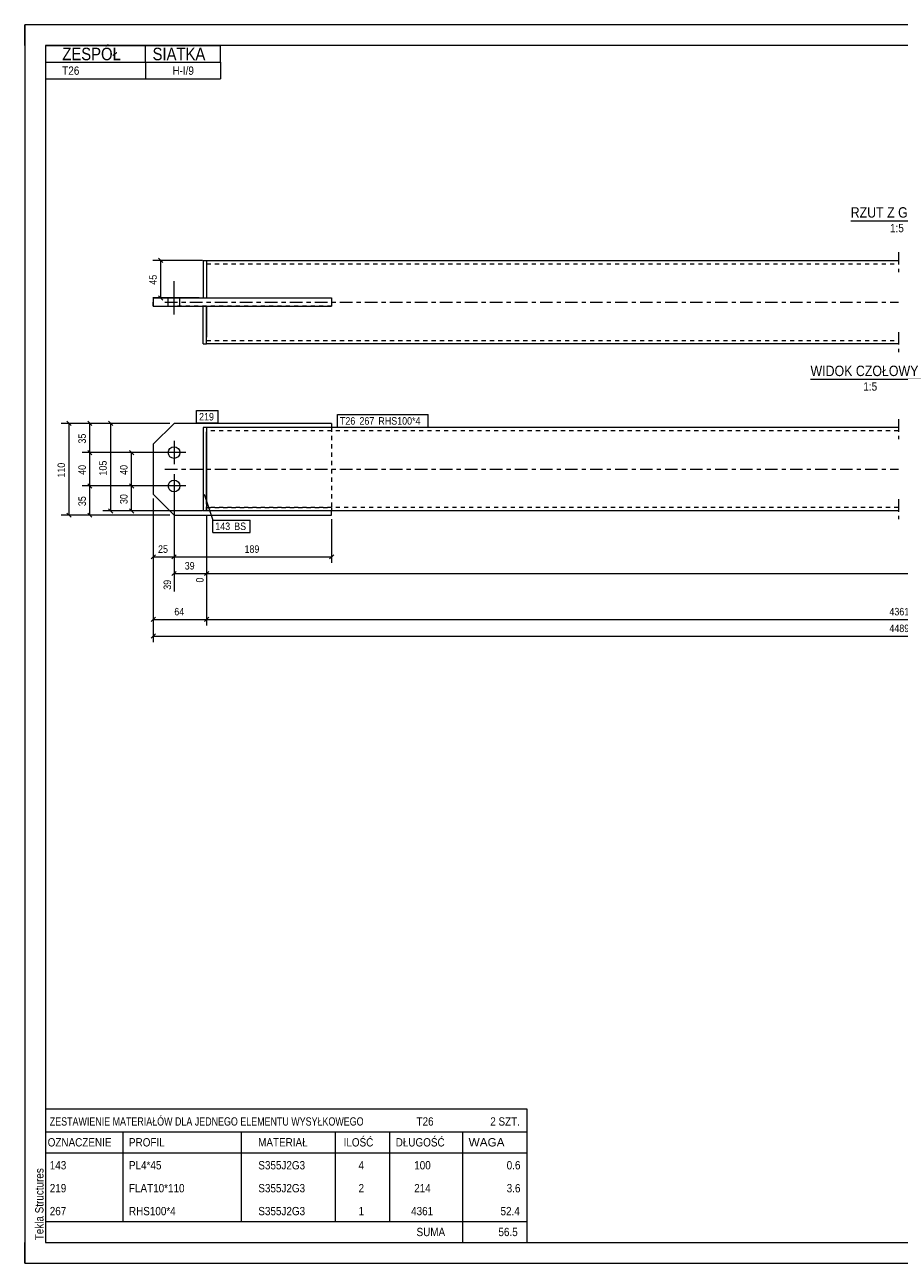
# Model space of a CAD drawing. Header units: millimetres. Extents: x 0 to 420, y 0 to 297.
# Tile 1 of 2: x 0 to 210, y 0 to 297. Entities that reach past the tile are written whole.
import ezdxf

# ---------------------------------------------------------------- set-up
doc = ezdxf.new("R2010")
doc.units = ezdxf.units.MM
for name, pattern in [('XKITLINE00', [0]), ('XKITLINE01', [4, 1, -1, 1, -1]), ('XKITLINE03', [6, 3, -1, 1, -1])]:
    doc.linetypes.add(name, pattern=pattern)
for name, color, linetype, lineweight in [('Arkusz rysunku', 3, 'Continuous', 0), ('Element', 2, 'Continuous', 0), ('Inny typ obiektu', 7, 'Continuous', 0), ('Wymiar', 4, 'Continuous', 0), ('Znak elementu', 2, 'Continuous', 0), ('Śruba', 3, 'Continuous', 0)]:
    doc.layers.add(name, color=color, linetype=linetype, lineweight=lineweight)
doc.styles.add('ARIAL', font='ARIAL.TTF')

msp = doc.modelspace()

# ---------------------------------------------------------------- linework, layer by layer
at = {"layer": 'Arkusz rysunku', "linetype": 'XKITLINE00', "lineweight": 0}
for p, q in [((420, 297), (0, 297)), ((0, 297), (0, 0)), ((0, 292), (0, 297)), ((5, 297), (0, 297)), ((415, 292), (5, 292)), ((5, 292), (5, 5)), ((0, 0), (0, 5)), ((5, 5), (415, 5)), ((0, 0), (420, 0))]:
    msp.add_line(p, q, dxfattribs=at)
at = {"layer": 'Element', "linetype": 'XKITLINE03', "lineweight": 0}
for p, q in [((209.62, 242.5), (209.62, 237.7)), ((33.62, 230.5), (209.62, 230.5)), ((209.62, 223.3), (209.62, 218.5)), ((209.62, 202.4), (209.62, 197.6)), ((33.62, 190.4), (209.62, 190.4)), ((209.62, 183.2), (209.62, 178.4))]:
    msp.add_line(p, q, dxfattribs=at)
at = {"layer": 'Element', "linetype": 'XKITLINE00', "lineweight": 0}
for p, q in [((42.82, 240.5), (43.62, 240.5)), ((42.82, 240.5), (42.82, 231.5)), ((43.62, 240.5), (209.62, 240.5)), ((43.62, 240.5), (43.62, 231.5)), ((43.62, 238.9), (43.62, 231.5)), ((30.82, 231.5), (30.82, 229.5)), ((30.82, 231.5), (73.62, 231.5)), ((30.82, 229.5), (73.62, 229.5)), ((35.82, 229.5), (35.82, 231.5)), ((42.82, 220.5), (42.82, 229.5)), ((43.62, 229.5), (43.62, 222.1)), ((43.62, 220.5), (43.62, 229.5)), ((73.62, 231.5), (73.62, 229.5)), ((42.82, 220.5), (43.62, 220.5)), ((209.62, 220.5), (43.62, 220.5)), ((35.82, 201.4), (30.82, 196.4)), ((73.62, 201.4), (35.82, 201.4)), ((43.62, 200.4), (42.82, 200.4)), ((42.82, 200.4), (42.82, 180.4)), ((209.62, 200.4), (43.62, 200.4)), ((43.62, 200.4), (43.62, 180.4)), ((73.62, 201.4), (73.62, 200.4)), ((30.82, 196.4), (30.82, 184.4)), ((43.62, 182), (43.62, 198.8)), ((30.82, 184.4), (35.82, 179.4)), ((35.82, 179.4), (73.62, 179.4)), ((43.62, 180.4), (42.82, 180.4)), ((209.62, 180.4), (43.62, 180.4)), ((73.62, 179.4), (73.62, 180.4))]:
    msp.add_line(p, q, dxfattribs=at)
at = {"layer": 'Element', "linetype": 'XKITLINE01', "lineweight": 0}
for p, q in [((43.62, 240.5), (43.62, 238.9)), ((43.62, 239.7), (209.62, 239.7)), ((30.82, 229.5), (30.82, 231.5)), ((35.82, 229.5), (35.82, 231.5)), ((35.82, 231.5), (43.62, 231.5)), ((43.62, 229.5), (35.82, 229.5)), ((42.82, 231.5), (43.62, 231.5)), ((42.82, 229.5), (43.62, 229.5)), ((43.62, 231.5), (73.62, 231.5)), ((73.62, 229.5), (43.62, 229.5)), ((73.62, 231.5), (73.62, 229.5)), ((73.62, 231.5), (73.62, 229.5)), ((43.62, 220.5), (43.62, 222.1)), ((43.62, 221.3), (209.62, 221.3)), ((43.62, 200.4), (42.82, 200.4)), ((42.82, 200.4), (42.82, 180.4)), ((43.62, 180.4), (43.62, 200.4)), ((43.62, 200.4), (43.62, 199.11)), ((43.62, 200.4), (43.62, 180.4)), ((209.62, 199.6), (43.62, 199.6)), ((73.62, 200.4), (73.62, 199.6)), ((73.62, 200.4), (73.62, 180.4)), ((209.62, 181.2), (43.62, 181.2)), ((43.62, 181.2), (73.62, 181.2)), ((73.62, 181.2), (73.62, 180.4)), ((43.62, 180.4), (42.82, 180.4))]:
    msp.add_line(p, q, dxfattribs=at)
at = {"layer": 'Inny typ obiektu', "linetype": 'XKITLINE00', "lineweight": 0}
for p, q in [((5, 292), (47, 292)), ((5, 292), (5, 288)), ((29, 288), (29, 292)), ((47, 288), (47, 292)), ((5, 288), (47, 288)), ((5, 288), (5, 284)), ((29, 288), (29, 284)), ((47, 288), (47, 284)), ((5, 284), (47, 284)), ((198.16, 250), (220.76, 250)), ((188.52, 212), (217.6, 212)), ((5, 37), (5, 31.5)), ((5, 37), (120.5, 37)), ((120.5, 37), (120.5, 31.5)), ((5, 31.5), (5, 26.5)), ((5, 31.5), (120.5, 31.5)), ((23.5, 31.5), (23.5, 26.5)), ((52, 26.5), (52, 31.5)), ((74.5, 31.5), (74.5, 26.5)), ((87.5, 31.5), (87.5, 26.5)), ((105, 31.5), (105, 26.5)), ((120.5, 31.5), (120.5, 26.5)), ((5, 26.5), (120.5, 26.5)), ((5, 26.5), (5, 21)), ((23.5, 26.5), (23.5, 21)), ((52, 21), (52, 26.5)), ((74.5, 26.5), (74.5, 21)), ((87.5, 26.5), (87.5, 21)), ((105, 26.5), (105, 21)), ((120.5, 26.5), (120.5, 21)), ((5, 21), (5, 15.5)), ((23.5, 21), (23.5, 15.5)), ((52, 15.5), (52, 21)), ((74.5, 21), (74.5, 15.5)), ((87.5, 21), (87.5, 15.5)), ((105, 21), (105, 15.5)), ((120.5, 21), (120.5, 15.5)), ((5, 15.5), (5, 10)), ((23.5, 15.5), (23.5, 10)), ((52, 10), (52, 15.5)), ((74.5, 15.5), (74.5, 10)), ((87.5, 15.5), (87.5, 10)), ((105, 15.5), (105, 10)), ((120.5, 15.5), (120.5, 10)), ((5, 10), (5, 5)), ((5, 10), (120.5, 10)), ((105, 10), (105, 5)), ((120.5, 10), (120.5, 5)), ((5, 5), (120.5, 5))]:
    msp.add_line(p, q, dxfattribs=at)
at = {"layer": 'Wymiar', "linetype": 'XKITLINE00', "lineweight": 0}
for p, q in [((32.11, 241.01), (33.13, 239.99)), ((42.62, 240.5), (30.76, 240.5)), ((32.62, 231.5), (32.62, 240.5)), ((32.11, 232.01), (33.13, 230.99)), ((41.82, 231.5), (30.76, 231.5)), ((29.82, 201.4), (8.76, 201.4)), ((10.11, 201.91), (11.13, 200.89)), ((10.62, 179.4), (10.62, 201.4)), ((34.82, 201.4), (13.76, 201.4)), ((15.11, 201.91), (16.13, 200.89)), ((15.62, 194.4), (15.62, 201.4)), ((34.82, 201.4), (18.76, 201.4)), ((20.11, 201.91), (21.13, 200.89)), ((20.62, 180.4), (20.62, 201.4)), ((34.82, 194.4), (13.76, 194.4)), ((34.82, 194.4), (13.76, 194.4)), ((15.11, 194.91), (16.13, 193.89)), ((15.11, 194.91), (16.13, 193.89)), ((15.62, 186.4), (15.62, 194.4)), ((34.82, 194.4), (23.76, 194.4)), ((25.11, 194.91), (26.13, 193.89)), ((25.62, 186.4), (25.62, 194.4)), ((34.82, 186.4), (13.76, 186.4)), ((34.82, 186.4), (13.76, 186.4)), ((15.11, 186.91), (16.13, 185.89)), ((15.11, 186.91), (16.13, 185.89)), ((15.62, 179.4), (15.62, 186.4)), ((34.82, 186.4), (23.76, 186.4)), ((34.82, 186.4), (23.76, 186.4)), ((25.11, 186.91), (26.13, 185.89)), ((25.11, 186.91), (26.13, 185.89)), ((25.62, 180.4), (25.62, 186.4)), ((35.82, 185.4), (35.82, 161.11)), ((35.82, 185.4), (35.82, 167.96)), ((35.82, 185.4), (35.82, 167.96)), ((30.82, 183.4), (30.82, 148.96)), ((30.82, 183.4), (30.82, 152.96)), ((30.82, 183.4), (30.82, 167.96)), ((29.82, 179.4), (8.76, 179.4)), ((10.11, 179.91), (11.13, 178.89)), ((34.82, 179.4), (13.76, 179.4)), ((15.11, 179.91), (16.13, 178.89)), ((42.62, 180.4), (18.76, 180.4)), ((20.11, 180.91), (21.13, 179.89)), ((42.62, 180.4), (23.76, 180.4)), ((25.11, 180.91), (26.13, 179.89)), ((43.62, 179.4), (43.62, 152.96)), ((43.62, 179.4), (43.62, 152.96)), ((43.62, 179.4), (43.62, 163.24)), ((43.62, 179.4), (43.62, 163.24)), ((73.62, 178.4), (73.62, 167.96)), ((31.33, 169.91), (30.31, 168.89)), ((30.82, 169.4), (35.82, 169.4)), ((36.33, 169.91), (35.31, 168.89)), ((36.33, 169.91), (35.31, 168.89)), ((35.82, 169.4), (73.62, 169.4)), ((74.13, 169.91), (73.11, 168.89)), ((36.33, 165.91), (35.31, 164.89)), ((35.82, 165.4), (43.62, 165.4)), ((44.13, 165.91), (43.11, 164.89)), ((44.13, 165.91), (43.16, 164.94)), ((43.62, 165.4), (384.42, 165.4)), ((31.33, 154.91), (30.31, 153.89)), ((44.13, 154.91), (43.11, 153.89)), ((44.13, 154.91), (43.11, 153.89)), ((30.82, 154.4), (43.62, 154.4)), ((43.62, 154.4), (376.62, 154.4)), ((31.33, 150.91), (30.31, 149.89)), ((30.82, 150.4), (389.42, 150.4))]:
    msp.add_line(p, q, dxfattribs=at)
at = {"layer": 'Znak elementu', "linetype": 'XKITLINE00', "lineweight": 0}
for p, q in [((41.22, 204.5), (46.43, 204.5)), ((41.22, 201.5), (41.22, 204.5)), ((46.43, 201.5), (46.43, 204.5)), ((75.02, 203.5), (96.78, 203.5)), ((75.02, 200.5), (75.02, 203.5)), ((96.78, 200.5), (96.78, 203.5)), ((41.22, 201.5), (46.43, 201.5)), ((75.02, 200.5), (96.78, 200.5)), ((43.04, 184.46), (45.11, 178.23)), ((45.11, 178.23), (54.06, 178.23)), ((45.11, 175.23), (45.11, 178.23)), ((54.06, 175.23), (54.06, 178.23)), ((45.11, 175.23), (54.06, 175.23))]:
    msp.add_line(p, q, dxfattribs=at)
at = {"layer": 'Śruba', "linetype": 'XKITLINE00', "lineweight": 0}
for p, q in [((35.82, 227.5), (35.82, 235.5)), ((35.82, 227.5), (35.82, 235.5)), ((34.42, 229.5), (34.42, 231.5)), ((34.42, 229.5), (34.42, 231.5)), ((37.22, 229.5), (37.22, 231.5)), ((37.22, 229.5), (37.22, 231.5)), ((35.82, 197.2), (35.82, 191.6)), ((38.62, 194.4), (33.02, 194.4)), ((35.82, 189.2), (35.82, 183.6)), ((38.62, 186.4), (33.02, 186.4))]:
    msp.add_line(p, q, dxfattribs=at)
for centre in [(35.82, 194.4), (35.82, 186.4)]:
    msp.add_circle(centre, 1.4, dxfattribs=at)

# ---------------------------------------------------------------- texts
at = {"layer": 'Arkusz rysunku', "style": 'ARIAL', "width": 0.85}
msp.add_text('Tekla Structures', height=2, rotation=90, dxfattribs=at).set_placement((4.5, 5.5))
at = {"layer": 'Inny typ obiektu', "style": 'ARIAL'}
for s, height, width, p in [('ZESPÓŁ', 3, 0.85, (9, 288.5)), ('SIATKA', 3, 0.85, (30.66, 288.5)), ('T26', 2, 0.85, (9, 285)), ('H-I/9', 2, 0.85, (35.44, 285)), ('RZUT Z GÓRY', 2.5, 0.85, (198.16, 250.75)), ('1:5', 2, 0.85, (207.61, 247.25)), ('WIDOK CZOŁOWY', 2.5, 0.85, (188.52, 212.75)), ('1:5', 2, 0.85, (201.21, 209.25)), ('ZESTAWIENIE MATERIAŁÓW DLA JEDNEGO ELEMENTU WYSYŁKOWEGO', 2, 0.765, (6, 33)), ('T26', 2, 0.85, (94, 33)), ('2', 2, 0.85, (111.69, 33)), (' SZT.', 2, 0.85, (113, 33)), ('OZNACZENIE', 2, 0.85, (5.5, 28)), ('PROFIL', 2, 0.85, (25, 28)), ('MATERIAŁ', 2, 0.85, (56, 28)), ('ILOŚĆ', 2, 0.85, (76.5, 28)), ('DŁUGOŚĆ', 2, 0.85, (89, 28)), ('WAGA', 2, 1.008832, (106.5, 28)), ('143', 2, 0.85, (6, 22.5)), ('PL4*45', 2, 0.85, (25, 22.5)), ('S355J2G3', 2, 0.85, (56.04, 22.5)), ('4', 2, 0.85, (80.09, 22.5)), ('100', 2, 0.85, (93.44, 22.5)), ('0.6', 2, 0.85, (115.63, 22.5)), ('219', 2, 0.85, (6, 17)), ('FLAT10*110', 2, 0.85, (25, 17)), ('S355J2G3', 2, 0.85, (56.04, 17)), ('2', 2, 0.85, (80.09, 17)), ('214', 2, 0.85, (93.44, 17)), ('3.6', 2, 0.85, (115.63, 17)), ('267', 2, 0.85, (6, 11.5)), ('RHS100*4', 2, 0.85, (25, 11.5)), ('S355J2G3', 2, 0.85, (56.04, 11.5)), ('1', 2, 0.85, (80.09, 11.5)), ('4361', 2, 0.85, (92.7, 11.5)), ('52.4', 2, 0.85, (114.15, 11.5)), ('SUMA', 2, 0.85, (94, 6.5)), ('56.5', 2, 0.85, (113.65, 6.5))]:
    msp.add_text(s, height=height, dxfattribs=dict(at, width=width)).set_placement(p)
at = {"layer": 'Wymiar', "style": 'ARIAL', "width": 0.85}
for s, p in [('45', (31.66, 234.66)), ('35', (14.66, 196.56)), ('110', (9.66, 188.4)), ('40', (14.66, 189.06)), ('105', (19.66, 188.9)), ('40', (24.66, 189.06)), ('30', (24.66, 182.06)), ('35', (14.66, 181.56)), ('39', (35.1, 161.51)), ('0', (42.9, 163.24))]:
    msp.add_text(s, height=1.8, rotation=90.0002, dxfattribs=at).set_placement(p)
for s, p in [('25', (31.98, 170.36)), ('189', (52.72, 170.36)), ('39', (38.38, 166.36)), ('64', (35.88, 155.36)), ('4361', (207.45, 155.36)), ('4489', (207.45, 151.36))]:
    msp.add_text(s, height=1.8, dxfattribs=at).set_placement(p)
at = {"layer": 'Znak elementu', "style": 'ARIAL', "width": 0.85}
for s, p in [('219', (41.82, 202.1)), ('T26', (75.62, 201.1)), ('267', (80.3, 201.1)), ('RHS100*4', (84.84, 201.1)), ('143', (45.71, 175.83)), ('BS', (50.25, 175.83))]:
    msp.add_text(s, height=1.8, dxfattribs=at).set_placement(p)

doc.saveas('drawing.dxf')
